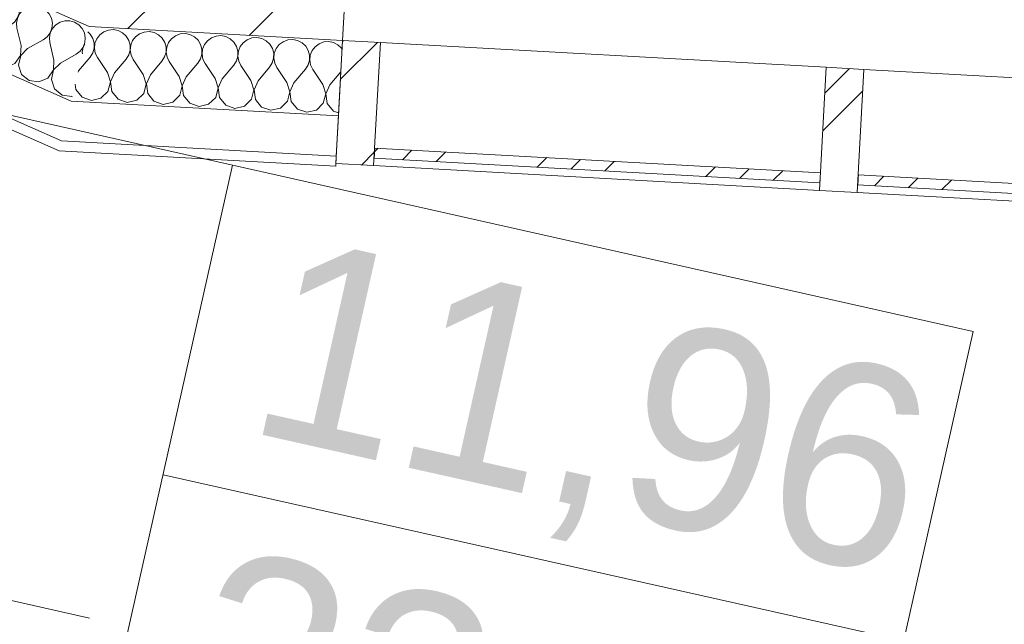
# Model space of a CAD drawing. Header units: millimetres. Extents: x -7213913 to -6930480, y 6129472 to 6353620.
# Tile 58 of 256: x -7196274 to -7194318, y 6156654 to 6157856. Entities that reach past the tile are written whole.
import ezdxf
from ezdxf.enums import TextEntityAlignment as Align

# ---------------------------------------------------------------- set-up
doc = ezdxf.new("R2010")
doc.units = ezdxf.units.MM
doc.header["$MEASUREMENT"] = 0
doc.set_wipeout_variables(frame=1)
doc.linetypes.add('Wipeout_Contour', pattern=[1000, 0, -1000])
for name, color, linetype in [('S - квартира_маркер.АР', 7, 'Continuous'), ('АР-Стены_внешние_.АР', 7, 'Continuous'), ('АР-Стены_Наружные ВИТРАЖ', 7, 'Continuous'), ('АР-Стены_Перегородки_межквартирные_200.АР', 7, 'Continuous'), ('АР-Чертеж-Размеры.АР', 7, 'Continuous')]:
    doc.layers.add(name, color=color, linetype=linetype)
for name, color, linetype, lineweight in [('S - квартира_маркер.АР_Ном._пера__1', 7, 'Continuous', 0), ('АР-Стены_внешние_.АР_Ном._пера__1', 7, 'Continuous', 0), ('АР-Стены_Наружные ВИТРАЖ_Ном._пера__120', 7, 'Continuous', 0), ('АР-Стены_Перегородки_межквартирные_200.АР_Ном._пера__1', 7, 'Continuous', 30), ('АР-Чертеж-Размеры.АР_Ном._пера__1', 7, 'Continuous', 0)]:
    doc.layers.add(name, color=color, linetype=linetype, lineweight=lineweight)
doc.styles.add('РЎР“Р•РќР•Р\xa0Р\x98Р\xa0_РЎРўР\x98Р›Р¬_3', font='GOST_Common.ttf')
doc.styles.add('РЎР“Р•РќР•Р\xa0Р\x98Р\xa0_РЎРўР\x98Р›Р¬_5', font='GOTHIC.TTF')
doc.styles.add('РЎР“Р•РќР•Р\xa0Р\x98Р\xa0_РЎРўР\x98Р›Р¬_6', font='GOTHICB.TTF')
doc.dimstyles.new('СГЕНЕРИР_СТИЛЬ__5', dxfattribs={"dimtxt": 200, "dimasz": 142.5, "dimexe": 0.18, "dimexo": 0.0625, "dimgap": 0, "dimtad": 1, "dimdec": 0, "dimzin": 0, "dimdsep": 46, "dimtxsty": 'РЎР“Р•РќР•Р\xa0Р\x98Р\xa0_РЎРўР\x98Р›Р¬_3', "dimblk": 'ARROWHEAD_6', "dimblk1": 'ARROWHEAD_6', "dimblk2": 'ARROWHEAD_6', "dimcen": 0.09, "dimse1": 1, "dimse2": 1, "dimclrd": 7, "dimclre": 7, "dimclrt": 7, "dimazin": 0, "dimtfac": 1, "dimtdec": 4, "dimtmove": 0, "dimatfit": 3, "dimfxl": 1, "dimtolj": 1, "dimtzin": 0, "dimarcsym": 0})
pattern_1 = [(45, (-6566190.34, 6562677.8), (-176.776695, 176.776695), []), (45, (-6566225.7, 6562713.15), (-176.776695, 176.776695), []), (45, (-6566261.05, 6562748.5), (-176.776695, 176.776695), [])]
pattern_2 = [(45, (-6566190.34, 6562677.8), (-127.279217, 127.279217), [])]

# ---------------------------------------------------------------- blocks, each defined once
blk = doc.blocks.new('labelLabPP_FlatE34FrameRed3d[107]_10', base_point=(-7197104, 6157256.7))
at = {"layer": 'S - квартира_маркер.АР_Ном._пера__1', "color": 7, "linetype": 'Continuous', "lineweight": 0}
for p, q in [((-7197055.6, 6157837.1), (-7194379.9, 6157236.2)), ((-7195851.4, 6157566.7), (-7196263.6, 6155731.2)), ((-7194379.9, 6157236.2), (-7194792.1, 6155400.7)), ((-7195989.5, 6156951.7), (-7194518, 6156621.2)), ((-7197183.7, 6156901.9), (-7196135.6, 6156666.5))]:
    blk.add_line(p, q, dxfattribs=at)
at = {"layer": 'S - квартира_маркер.АР_Ном._пера__1', "color": 7, "lineweight": 0}
for tag, height, style, p in [('TS_FLATNUMBER', 560, 'РЎР“Р•РќР•Р\xa0Р\x98Р\xa0_РЎРўР\x98Р›Р¬_6', (-7196021.7, 6157055.5)), ('TS_LIVING_ROOM_AREA', 400, 'РЎР“Р•РќР•Р\xa0Р\x98Р\xa0_РЎРўР\x98Р›Р¬_5', (-7194481.5, 6156941.5)), ('TS_POSTFIXNUMROOMS', 560, 'РЎР“Р•РќР•Р\xa0Р\x98Р\xa0_РЎРўР\x98Р›Р¬_6', (-7196197, 6156274.9)), ('TS_WITHOUTBALK', 400, 'РЎР“Р•РќР•Р\xa0Р\x98Р\xa0_РЎРўР\x98Р›Р¬_5', (-7194620.2, 6156323.6)), ('TS_ALLSQUARE', 400, 'РЎР“Р•РќР•Р\xa0Р\x98Р\xa0_РЎРўР\x98Р›Р¬_5', (-7194760.5, 6155699.2))]:
    blk.add_attdef(tag, text='', height=height, rotation=347.3417, dxfattribs=dict(at, style=style)).set_placement(p, align=Align.MIDDLE_RIGHT)
blk = doc.blocks.new('Навесная Стена_27_10', base_point=(-6566190.3, 6562677.8))
at = {"layer": 'АР-Стены_Наружные ВИТРАЖ_Ном._пера__120', "color": 7, "linetype": 'Continuous', "lineweight": 0, "flags": 128}
for points in [[(-7194671.7, 6157761.5), (-7195557.8, 6157810.5)], [(-7193535.8, 6157698.6), (-7194596.8, 6157757.3)], [(-7194685.2, 6157516.8), (-7195571.4, 6157565.9)], [(-7193549.4, 6157454), (-7194610.4, 6157512.7)]]:
    blk.add_lwpolyline(points, dxfattribs=at)
at = {"color": 254, "linetype": 'Wipeout_Contour', "lineweight": 0, "ltscale": 37880966.07852598}
blk.add_wipeout([(-7195570.6, 6157580.8), (-7194684.4, 6157531.8), (-7194683.3, 6157551.8), (-7195569.4, 6157600.8)], dxfattribs=at).dxf.layer = 'АР-Стены_Наружные ВИТРАЖ'
at = {"color": 254, "linetype": 'Wipeout_Contour', "lineweight": 0, "ltscale": 37877628.99157616}
blk.add_wipeout([(-7194609.5, 6157527.7), (-7193548.5, 6157469), (-7193547.4, 6157488.9), (-7194608.4, 6157547.6)], dxfattribs=at).dxf.layer = 'АР-Стены_Наружные ВИТРАЖ'
at = {"layer": 'АР-Стены_Наружные ВИТРАЖ', "linetype": 'Continuous', "lineweight": 0, "true_color": 0x000000}
h = blk.add_hatch(dxfattribs=at)
h.set_pattern_fill('АЛЮМИНИЙ_000A', color=18, style=0, pattern_type=2)
h.set_pattern_definition(pattern_1)
h.paths.add_polyline_path([(-7195570.6, 6157580.8), (-7194684.4, 6157531.8), (-7194683.3, 6157551.8), (-7195569.4, 6157600.8)])
h = blk.add_hatch(dxfattribs=at)
h.set_pattern_fill('АЛЮМИНИЙ_000A', color=18, style=0, pattern_type=2)
h.set_pattern_definition(pattern_1)
h.paths.add_polyline_path([(-7194609.5, 6157527.7), (-7193548.5, 6157469), (-7193547.4, 6157488.9), (-7194608.4, 6157547.6)])
at = {"layer": 'АР-Стены_Наружные ВИТРАЖ_Ном._пера__120', "color": 7, "linetype": 'Continuous', "lineweight": 0, "flags": 128}
for points in [[(-7195570.6, 6157580.8), (-7195569.4, 6157600.8), (-7194683.3, 6157551.8), (-7194684.4, 6157531.8)], [(-7194609.5, 6157527.7), (-7194608.4, 6157547.6), (-7193547.4, 6157488.9), (-7193548.5, 6157469)]]:
    blk.add_lwpolyline(points, close=True, dxfattribs=at)
at = {"color": 254, "linetype": 'Wipeout_Contour', "lineweight": 0, "ltscale": 37882732.34991529}
blk.add_wipeout([(-7195571.4, 6157565.9), (-7195557.8, 6157810.5), (-7195632.7, 6157814.6), (-7195646.3, 6157570)], dxfattribs=at).dxf.layer = 'АР-Стены_Наружные ВИТРАЖ'
at = {"color": 254, "linetype": 'Wipeout_Contour', "lineweight": 0, "ltscale": 37879673.46412234}
blk.add_wipeout([(-7194610.4, 6157512.7), (-7194596.8, 6157757.3), (-7194671.7, 6157761.5), (-7194685.2, 6157516.8)], dxfattribs=at).dxf.layer = 'АР-Стены_Наружные ВИТРАЖ'
at = {"layer": 'АР-Стены_Наружные ВИТРАЖ', "linetype": 'Continuous', "lineweight": 0, "true_color": 0x000000}
h = blk.add_hatch(dxfattribs=at)
h.set_pattern_fill('АЛЮМИНИЙ_000A', color=18, style=0, pattern_type=2)
h.set_pattern_definition(pattern_1)
h.paths.add_polyline_path([(-7195571.4, 6157565.9), (-7195557.8, 6157810.5), (-7195632.7, 6157814.6), (-7195646.3, 6157570)])
h = blk.add_hatch(dxfattribs=at)
h.set_pattern_fill('АЛЮМИНИЙ_000A', color=18, style=0, pattern_type=2)
h.set_pattern_definition(pattern_1)
h.paths.add_polyline_path([(-7194610.4, 6157512.7), (-7194596.8, 6157757.3), (-7194671.7, 6157761.5), (-7194685.2, 6157516.8)])
at = {"layer": 'АР-Стены_Наружные ВИТРАЖ_Ном._пера__120', "color": 7, "linetype": 'Continuous', "lineweight": 0, "flags": 128}
for points in [[(-7195571.4, 6157565.9), (-7195646.3, 6157570), (-7195632.7, 6157814.6), (-7195557.8, 6157810.5)], [(-7194610.4, 6157512.7), (-7194685.2, 6157516.8), (-7194671.7, 6157761.5), (-7194596.8, 6157757.3)]]:
    blk.add_lwpolyline(points, close=True, dxfattribs=at)
blk = doc.blocks.new('Стена_153_10', base_point=(-7196113, 6157941.4))
at = {"layer": 'АР-Стены_Перегородки_межквартирные_200.АР', "linetype": 'Continuous', "lineweight": 0, "true_color": 0x000000}
h = blk.add_hatch(dxfattribs=at)
h.set_pattern_fill('БЛОКИ_БЕТОННЫЕ_ЭФФЕКТИВН_28', color=18, style=0, pattern_type=2)
h.set_pattern_definition(pattern_2)
h.paths.add_polyline_path([(-7196136.7, 6157842.5), (-7195632.7, 6157814.6), (-7195621.7, 6158014.3), (-7196089.3, 6158040.2)])
at = {"layer": 'АР-Стены_Перегородки_межквартирные_200.АР_Ном._пера__1', "color": 7, "linetype": 'Continuous', "lineweight": 15, "flags": 128}
for points in [[(-7195621.7, 6158014.3), (-7196089.3, 6158040.2)], [(-7195632.7, 6157814.6), (-7195621.7, 6158014.3)], [(-7196136.7, 6157842.5), (-7195632.7, 6157814.6)]]:
    blk.add_lwpolyline(points, dxfattribs=at)
blk = doc.blocks.new('Стена_154_10', base_point=(-7196564.7, 6158140.2))
at = {"layer": 'АР-Стены_Перегородки_межквартирные_200.АР', "linetype": 'Continuous', "lineweight": 0, "true_color": 0x000000}
h = blk.add_hatch(dxfattribs=at)
h.set_pattern_fill('БЛОКИ_БЕТОННЫЕ_ЭФФЕКТИВН_28', color=18, style=0, pattern_type=2)
h.set_pattern_definition(pattern_2)
h.paths.add_polyline_path([(-7196605, 6158048.7), (-7196136.7, 6157842.5), (-7196089.3, 6158040.2), (-7196524.4, 6158231.8)])
at = {"layer": 'АР-Стены_Перегородки_межквартирные_200.АР_Ном._пера__1', "color": 7, "linetype": 'Continuous', "lineweight": 15, "flags": 128}
for points in [[(-7196524.4, 6158231.8), (-7196605, 6158048.7)], [(-7196089.3, 6158040.2), (-7196524.4, 6158231.8)], [(-7196605, 6158048.7), (-7196136.7, 6157842.5)]]:
    blk.add_lwpolyline(points, dxfattribs=at)
blk = doc.blocks.new('*X645', base_point=(-6566190.3, 6562677.8))
at = {"layer": 'АР-Стены_внешние_.АР_Ном._пера__1', "color": 7, "linetype": 'Continuous', "lineweight": 0}
for p, q in [((-7196607.9, 6158040.3), (-7196608.5, 6158040.9)), ((-7196603.5, 6158031.5), (-7196607.9, 6158040.3)), ((-7196601.7, 6158021.8), (-7196603.5, 6158031.5)), ((-7196586.4, 6158023.9), (-7196594.8, 6158018.7)), ((-7196576.9, 6158026.6), (-7196586.4, 6158023.9)), ((-7196567.1, 6158026.6), (-7196576.9, 6158026.6)), ((-7196557.6, 6158023.9), (-7196567.1, 6158026.6)), ((-7196549.2, 6158018.8), (-7196557.6, 6158023.9)), ((-7196606.1, 6158002.8), (-7196602.6, 6158012)), ((-7196601.4, 6158011.5), (-7196605.8, 6158002.7)), ((-7196602.6, 6158012), (-7196601.7, 6158021.8)), ((-7196594.8, 6158018.7), (-7196601.4, 6158011.5)), ((-7196542.6, 6158011.5), (-7196549.2, 6158018.8)), ((-7196538.2, 6158002.7), (-7196542.6, 6158011.5)), ((-7196635.1, 6157980.3), (-7196619.8, 6157988.9)), ((-7196619.8, 6157988.9), (-7196612, 6157994.9)), ((-7196612, 6157994.9), (-7196606.1, 6158002.8)), ((-7196605.8, 6158002.7), (-7196607.7, 6157993)), ((-7196607.7, 6157993), (-7196606.8, 6157983.2)), ((-7196536.3, 6157993), (-7196538.2, 6158002.7)), ((-7196537.2, 6157983.2), (-7196536.3, 6157993)), ((-7196529.4, 6157990), (-7196536.1, 6157982.7)), ((-7196521, 6157995.1), (-7196529.4, 6157990)), ((-7196511.6, 6157997.8), (-7196521, 6157995.1)), ((-7196501.7, 6157997.8), (-7196511.6, 6157997.8)), ((-7196492.2, 6157995.2), (-7196501.7, 6157997.8)), ((-7196483.8, 6157990), (-7196492.2, 6157995.2)), ((-7196477.2, 6157982.7), (-7196483.8, 6157990)), ((-7196598.7, 6157948.4), (-7196606.8, 6157983.2)), ((-7196554.5, 6157960.1), (-7196546.6, 6157966.1)), ((-7196546.6, 6157966.1), (-7196540.7, 6157974)), ((-7196540.5, 6157973.9), (-7196542.3, 6157964.2)), ((-7196540.7, 6157974), (-7196537.2, 6157983.2)), ((-7196536.1, 6157982.7), (-7196540.5, 6157973.9)), ((-7196472.8, 6157973.9), (-7196477.2, 6157982.7)), ((-7196470.9, 6157964.2), (-7196472.8, 6157973.9)), ((-7196455.7, 6157966.4), (-7196464, 6157961.2)), ((-7196446.2, 6157969.1), (-7196455.7, 6157966.4)), ((-7196436.3, 6157969.1), (-7196446.2, 6157969.1)), ((-7196426.9, 6157966.4), (-7196436.3, 6157969.1)), ((-7196418.5, 6157961.2), (-7196426.9, 6157966.4)), ((-7196599.6, 6157928.9), (-7196598.7, 6157948.4)), ((-7196585.6, 6157942.6), (-7196554.5, 6157960.1)), ((-7196542.3, 6157964.2), (-7196541.4, 6157954.4)), ((-7196533.3, 6157919.6), (-7196541.4, 6157954.4)), ((-7196481.3, 6157937.3), (-7196475.4, 6157945.2)), ((-7196475.1, 6157945.1), (-7196476.9, 6157935.4)), ((-7196475.4, 6157945.2), (-7196471.8, 6157954.4)), ((-7196470.7, 6157953.9), (-7196475.1, 6157945.1)), ((-7196471.8, 6157954.4), (-7196470.9, 6157964.2)), ((-7196464, 6157961.2), (-7196470.7, 6157953.9)), ((-7196411.8, 6157953.9), (-7196418.5, 6157961.2)), ((-7196407.4, 6157945.1), (-7196411.8, 6157953.9)), ((-7196405.6, 6157935.4), (-7196407.4, 6157945.1)), ((-7196610.7, 6157912.8), (-7196599.6, 6157928.9)), ((-7196599.3, 6157928.8), (-7196603.8, 6157909.7)), ((-7196585.6, 6157942.6), (-7196599.3, 6157928.8)), ((-7196520.2, 6157913.8), (-7196489.1, 6157931.3)), ((-7196489.1, 6157931.3), (-7196481.3, 6157937.3)), ((-7196476.9, 6157935.4), (-7196476, 6157925.6)), ((-7196467.9, 6157890.8), (-7196476, 6157925.6)), ((-7196410, 6157916.4), (-7196406.5, 6157925.6)), ((-7196406.5, 6157925.6), (-7196405.6, 6157935.4)), ((-7196398.7, 6157932.4), (-7196405.3, 6157925.1)), ((-7196390.3, 6157937.6), (-7196398.7, 6157932.4)), ((-7196380.8, 6157940.3), (-7196390.3, 6157937.6)), ((-7196371, 6157940.3), (-7196380.8, 6157940.3)), ((-7196361.5, 6157937.6), (-7196371, 6157940.3)), ((-7196353.1, 6157932.4), (-7196361.5, 6157937.6)), ((-7196346.4, 6157925.1), (-7196353.1, 6157932.4)), ((-7196662, 6157919.3), (-7196647.9, 6157907.6)), ((-7196647.9, 6157907.6), (-7196628.5, 6157904.9)), ((-7196628.5, 6157904.9), (-7196610.7, 6157912.8)), ((-7196603.8, 6157909.7), (-7196597.5, 6157891.3)), ((-7196534.2, 6157900.1), (-7196533.3, 6157919.6)), ((-7196520.2, 6157913.8), (-7196534, 6157900)), ((-7196423.7, 6157902.6), (-7196415.9, 6157908.5)), ((-7196415.9, 6157908.5), (-7196410, 6157916.4)), ((-7196409.7, 6157916.3), (-7196411.5, 6157906.6)), ((-7196411.5, 6157906.6), (-7196410.7, 6157896.8)), ((-7196405.3, 6157925.1), (-7196409.7, 6157916.3)), ((-7196342, 6157916.3), (-7196346.4, 6157925.1)), ((-7196340.2, 6157906.6), (-7196342, 6157916.3)), ((-7196341.1, 6157896.8), (-7196340.2, 6157906.6)), ((-7196324.9, 6157908.8), (-7196333.3, 6157903.6)), ((-7196315.4, 6157911.5), (-7196324.9, 6157908.8)), ((-7196305.6, 6157911.5), (-7196315.4, 6157911.5)), ((-7196296.1, 6157908.8), (-7196305.6, 6157911.5)), ((-7196287.7, 6157903.6), (-7196296.1, 6157908.8)), ((-7196597.5, 6157891.3), (-7196582.5, 6157878.8)), ((-7196545.3, 6157884), (-7196534.2, 6157900.1)), ((-7196534, 6157900), (-7196538.4, 6157881)), ((-7196468.9, 6157871.3), (-7196467.9, 6157890.8)), ((-7196454.9, 6157885), (-7196423.7, 6157902.6)), ((-7196402.6, 6157862), (-7196410.7, 6157896.8)), ((-7196350.5, 6157879.7), (-7196344.6, 6157887.6)), ((-7196344.3, 6157887.5), (-7196346.2, 6157877.8)), ((-7196344.6, 6157887.6), (-7196341.1, 6157896.8)), ((-7196339.9, 6157896.3), (-7196344.3, 6157887.5)), ((-7196333.3, 6157903.6), (-7196339.9, 6157896.3)), ((-7196281.1, 6157896.4), (-7196287.7, 6157903.6)), ((-7196276.7, 6157887.5), (-7196281.1, 6157896.4)), ((-7196274.8, 6157877.9), (-7196276.7, 6157887.5)), ((-7196582.5, 6157878.8), (-7196563.1, 6157876.1)), ((-7196563.1, 6157876.1), (-7196545.3, 6157884)), ((-7196538.4, 6157881), (-7196532.1, 6157862.5)), ((-7196479.9, 6157855.2), (-7196468.9, 6157871.3)), ((-7196468.6, 6157871.2), (-7196473, 6157852.2)), ((-7196454.9, 6157885), (-7196468.6, 6157871.2)), ((-7196389.5, 6157856.3), (-7196358.4, 6157873.8)), ((-7196358.4, 6157873.8), (-7196350.5, 6157879.7)), ((-7196346.2, 6157877.8), (-7196345.3, 6157868)), ((-7196337.2, 6157833.2), (-7196345.3, 6157868)), ((-7196279.2, 6157858.9), (-7196275.7, 6157868.1)), ((-7196274.6, 6157867.6), (-7196279, 6157858.7)), ((-7196275.7, 6157868.1), (-7196274.8, 6157877.9)), ((-7196267.9, 6157874.8), (-7196274.6, 6157867.6)), ((-7196259.5, 6157880), (-7196267.9, 6157874.8)), ((-7196250.1, 6157882.7), (-7196259.5, 6157880)), ((-7196240.2, 6157882.7), (-7196250.1, 6157882.7)), ((-7196230.7, 6157880), (-7196240.2, 6157882.7)), ((-7196222.4, 6157874.8), (-7196230.7, 6157880)), ((-7196215.7, 6157867.6), (-7196222.4, 6157874.8)), ((-7196211.3, 6157858.8), (-7196215.7, 6157867.6)), ((-7196532.1, 6157862.5), (-7196517.1, 6157850)), ((-7196517.1, 6157850), (-7196497.8, 6157847.3)), ((-7196497.8, 6157847.3), (-7196479.9, 6157855.2)), ((-7196473, 6157852.2), (-7196466.8, 6157833.7)), ((-7196403.5, 6157842.5), (-7196402.6, 6157862)), ((-7196389.5, 6157856.3), (-7196403.2, 6157842.4)), ((-7196293, 6157845), (-7196285.1, 6157851)), ((-7196285.1, 6157851), (-7196279.2, 6157858.9)), ((-7196279, 6157858.7), (-7196280.8, 6157849.1)), ((-7196280.8, 6157849.1), (-7196279.9, 6157839.2)), ((-7196209.5, 6157849.1), (-7196211.3, 6157858.8)), ((-7196210.3, 6157839.3), (-7196209.5, 6157849.1)), ((-7196194.2, 6157851.2), (-7196202.6, 6157846)), ((-7196184.7, 6157853.9), (-7196194.2, 6157851.2)), ((-7196174.8, 6157853.9), (-7196184.7, 6157853.9)), ((-7196165.4, 6157851.2), (-7196174.8, 6157853.9)), ((-7196157, 6157846.1), (-7196165.4, 6157851.2)), ((-7196466.8, 6157833.7), (-7196451.7, 6157821.2)), ((-7196414.5, 6157826.4), (-7196403.5, 6157842.5)), ((-7196403.2, 6157842.4), (-7196407.6, 6157823.4)), ((-7196338.1, 6157813.7), (-7196337.2, 6157833.2)), ((-7196324.1, 6157827.5), (-7196293, 6157845)), ((-7196271.8, 6157804.5), (-7196279.9, 6157839.2)), ((-7196219.8, 6157822.2), (-7196213.9, 6157830.1)), ((-7196213.6, 6157830), (-7196215.4, 6157820.3)), ((-7196213.9, 6157830.1), (-7196210.3, 6157839.3)), ((-7196209.2, 6157838.8), (-7196213.6, 6157830)), ((-7196202.6, 6157846), (-7196209.2, 6157838.8)), ((-7196150.3, 6157838.8), (-7196157, 6157846.1)), ((-7196145.9, 6157830), (-7196150.3, 6157838.8)), ((-7196144.1, 6157820.3), (-7196145.9, 6157830)), ((-7196451.7, 6157821.2), (-7196432.4, 6157818.6)), ((-7196432.4, 6157818.6), (-7196414.5, 6157826.4)), ((-7196407.6, 6157823.4), (-7196401.4, 6157804.9)), ((-7196349.2, 6157797.6), (-7196338.1, 6157813.7)), ((-7196337.9, 6157813.6), (-7196342.3, 6157794.6)), ((-7196324.1, 6157827.5), (-7196337.9, 6157813.6)), ((-7196258.7, 6157798.7), (-7196227.6, 6157816.2)), ((-7196227.6, 6157816.2), (-7196219.8, 6157822.2)), ((-7196215.4, 6157820.3), (-7196214.5, 6157810.5)), ((-7196206.4, 6157775.7), (-7196214.5, 6157810.5)), ((-7196148.5, 6157801.3), (-7196145, 6157810.5)), ((-7196145, 6157810.5), (-7196144.1, 6157820.3)), ((-7196401.4, 6157804.9), (-7196386.4, 6157792.5)), ((-7196386.4, 6157792.5), (-7196367, 6157789.8)), ((-7196367, 6157789.8), (-7196349.2, 6157797.6)), ((-7196342.3, 6157794.6), (-7196336, 6157776.1)), ((-7196272.8, 6157785), (-7196271.8, 6157804.5)), ((-7196258.7, 6157798.7), (-7196272.5, 6157784.8)), ((-7196162.2, 6157787.4), (-7196154.4, 6157793.4)), ((-7196154.4, 6157793.4), (-7196148.5, 6157801.3)), ((-7196148.2, 6157801.2), (-7196150.1, 6157791.5)), ((-7196150.1, 6157791.5), (-7196149.7, 6157788)), ((-7196145.1, 6157807.5), (-7196148.2, 6157801.2)), ((-7196336, 6157776.1), (-7196321, 6157763.7)), ((-7196301.7, 6157761), (-7196283.8, 6157768.9)), ((-7196283.8, 6157768.9), (-7196272.8, 6157785)), ((-7196272.5, 6157784.8), (-7196276.9, 6157765.8)), ((-7196207.4, 6157756.2), (-7196206.4, 6157775.7)), ((-7196193.4, 6157769.9), (-7196207.1, 6157756.1)), ((-7196193.4, 6157769.9), (-7196162.2, 6157787.4)), ((-7196321, 6157763.7), (-7196301.7, 6157761)), ((-7196276.9, 6157765.8), (-7196270.7, 6157747.3)), ((-7196218.4, 6157740.1), (-7196207.4, 6157756.2)), ((-7196207.1, 6157756.1), (-7196211.5, 6157737)), ((-7196270.7, 6157747.3), (-7196255.6, 6157734.9)), ((-7196255.6, 6157734.9), (-7196236.3, 6157732.2)), ((-7196236.3, 6157732.2), (-7196218.4, 6157740.1)), ((-7196211.5, 6157737), (-7196205.3, 6157718.6)), ((-7196205.3, 6157718.6), (-7196190.2, 6157706.1)), ((-7196190.2, 6157706.1), (-7196170.9, 6157703.4)), ((-7196170.9, 6157703.4), (-7196169.9, 6157703.9))]:
    blk.add_line(p, q, dxfattribs=at)
blk = doc.blocks.new('Стена_303_10', base_point=(-7196605, 6158048.7))
at = {"layer": 'АР-Стены_внешние_.АР_Ном._пера__1', "color": 7, "linetype": 'Continuous', "lineweight": 0}
for p, q in [((-7196665.5, 6157911.4), (-7196172.2, 6157694.2)), ((-7196697.7, 6157838.2), (-7196191.1, 6157615.2))]:
    blk.add_line(p, q, dxfattribs=at)
at = {"layer": 'АР-Стены_внешние_.АР_Ном._пера__1', "color": 7, "linetype": 'Continuous', "lineweight": 0, "flags": 128}
for points in [[(-7196665.5, 6157911.4), (-7196605, 6158048.7)], [(-7196136.7, 6157842.5), (-7196605, 6158048.7)], [(-7196697.7, 6157838.2), (-7196665.5, 6157911.4)], [(-7196705.8, 6157819.9), (-7196697.7, 6157838.2)], [(-7196705.8, 6157819.9), (-7196195.8, 6157595.4)]]:
    blk.add_lwpolyline(points, dxfattribs=at)
at = {"layer": 'АР-Стены_внешние_.АР', "color": 7, "lineweight": 0}
blk.add_blockref('*X645', (-6566190.3, 6562677.8), dxfattribs=at)
blk = doc.blocks.new('*X647', base_point=(-6566190.3, 6562677.8))
at = {"layer": 'АР-Стены_внешние_.АР_Ном._пера__1', "color": 7, "linetype": 'Continuous', "lineweight": 0}
for p, q in [((-7196134.1, 6157827.2), (-7196139.2, 6157831.9)), ((-7196107.5, 6157832), (-7196115.4, 6157826.1)), ((-7196098.2, 6157835.4), (-7196107.5, 6157832)), ((-7196088.4, 6157836.3), (-7196098.2, 6157835.4)), ((-7196078.7, 6157834.4), (-7196088.4, 6157836.3)), ((-7196070, 6157829.9), (-7196078.7, 6157834.4)), ((-7196062.7, 6157823.2), (-7196070, 6157829.9)), ((-7196036.1, 6157828), (-7196044.1, 6157822.2)), ((-7196026.9, 6157831.5), (-7196036.1, 6157828)), ((-7196017.1, 6157832.3), (-7196026.9, 6157831.5)), ((-7196007.4, 6157830.4), (-7196017.1, 6157832.3)), ((-7195998.6, 6157826), (-7196007.4, 6157830.4)), ((-7195955.6, 6157827.6), (-7195964.8, 6157824.1)), ((-7195945.8, 6157828.4), (-7195955.6, 6157827.6)), ((-7195936.1, 6157826.5), (-7195945.8, 6157828.4)), ((-7196128.9, 6157818.7), (-7196134.1, 6157827.2)), ((-7196126.3, 6157809.2), (-7196128.9, 6157818.7)), ((-7196126.4, 6157799.4), (-7196126.3, 6157809.2)), ((-7196125.1, 6157809.2), (-7196126.1, 6157799.4)), ((-7196121.4, 6157818.3), (-7196125.1, 6157809.2)), ((-7196115.4, 6157826.1), (-7196121.4, 6157818.3)), ((-7196057.6, 6157814.8), (-7196062.7, 6157823.2)), ((-7196055, 6157805.3), (-7196057.6, 6157814.8)), ((-7196050.1, 6157814.4), (-7196053.7, 6157805.2)), ((-7196044.1, 6157822.2), (-7196050.1, 6157814.4)), ((-7195991.4, 6157819.3), (-7195998.6, 6157826)), ((-7195986.3, 6157810.8), (-7195991.4, 6157819.3)), ((-7195983.7, 6157801.3), (-7195986.3, 6157810.8)), ((-7195978.8, 6157810.4), (-7195982.4, 6157801.3)), ((-7195972.7, 6157818.2), (-7195978.8, 6157810.4)), ((-7195964.8, 6157824.1), (-7195972.7, 6157818.2)), ((-7195927.3, 6157822), (-7195936.1, 6157826.5)), ((-7195920.1, 6157815.3), (-7195927.3, 6157822)), ((-7195915, 6157806.9), (-7195920.1, 6157815.3)), ((-7195901.4, 6157814.3), (-7195907.4, 6157806.5)), ((-7195893.5, 6157820.1), (-7195901.4, 6157814.3)), ((-7195884.3, 6157823.6), (-7195893.5, 6157820.1)), ((-7195874.5, 6157824.4), (-7195884.3, 6157823.6)), ((-7195864.8, 6157822.5), (-7195874.5, 6157824.4)), ((-7195856, 6157818.1), (-7195864.8, 6157822.5)), ((-7195848.8, 6157811.4), (-7195856, 6157818.1)), ((-7195843.7, 6157802.9), (-7195848.8, 6157811.4)), ((-7195830.1, 6157810.3), (-7195836.1, 6157802.5)), ((-7195822.2, 6157816.2), (-7195830.1, 6157810.3)), ((-7195813, 6157819.7), (-7195822.2, 6157816.2)), ((-7195803.1, 6157820.5), (-7195813, 6157819.7)), ((-7195793.5, 6157818.6), (-7195803.1, 6157820.5)), ((-7195784.7, 6157814.1), (-7195793.5, 6157818.6)), ((-7195777.5, 6157807.4), (-7195784.7, 6157814.1)), ((-7195750.9, 6157812.2), (-7195758.8, 6157806.4)), ((-7195741.6, 6157815.7), (-7195750.9, 6157812.2)), ((-7195731.8, 6157816.5), (-7195741.6, 6157815.7)), ((-7195722.2, 6157814.6), (-7195731.8, 6157816.5)), ((-7195713.4, 6157810.2), (-7195722.2, 6157814.6)), ((-7195706.1, 6157803.5), (-7195713.4, 6157810.2)), ((-7195679.5, 6157808.3), (-7195687.5, 6157802.4)), ((-7195670.3, 6157811.8), (-7195679.5, 6157808.3)), ((-7195660.5, 6157812.6), (-7195670.3, 6157811.8)), ((-7195650.8, 6157810.7), (-7195660.5, 6157812.6)), ((-7195642, 6157806.2), (-7195650.8, 6157810.7)), ((-7196134.4, 6157781.6), (-7196129.1, 6157789.9)), ((-7196129.1, 6157789.9), (-7196126.4, 6157799.4)), ((-7196126.1, 6157799.4), (-7196124.4, 6157789.7)), ((-7196124.4, 6157789.7), (-7196120.1, 6157780.8)), ((-7196057.8, 6157786), (-7196055.1, 6157795.4)), ((-7196055.1, 6157795.4), (-7196055, 6157805.3)), ((-7196053.7, 6157805.2), (-7196054.8, 6157795.4)), ((-7196054.8, 6157795.4), (-7196053.1, 6157785.7)), ((-7195986.5, 6157782), (-7195983.7, 6157791.5)), ((-7195983.7, 6157791.5), (-7195983.7, 6157801.3)), ((-7195982.4, 6157801.3), (-7195983.4, 6157791.5)), ((-7195983.4, 6157791.5), (-7195981.7, 6157781.8)), ((-7195912.3, 6157797.4), (-7195915, 6157806.9)), ((-7195912.4, 6157787.5), (-7195912.3, 6157797.4)), ((-7195911.1, 6157797.3), (-7195912.1, 6157787.5)), ((-7195907.4, 6157806.5), (-7195911.1, 6157797.3)), ((-7195841, 6157793.5), (-7195843.7, 6157802.9)), ((-7195841.1, 6157783.6), (-7195841, 6157793.5)), ((-7195839.8, 6157793.4), (-7195840.8, 6157783.6)), ((-7195836.1, 6157802.5), (-7195839.8, 6157793.4)), ((-7195772.3, 6157799), (-7195777.5, 6157807.4)), ((-7195769.7, 6157789.5), (-7195772.3, 6157799)), ((-7195769.8, 6157779.7), (-7195769.7, 6157789.5)), ((-7195768.5, 6157789.4), (-7195769.5, 6157779.6)), ((-7195764.8, 6157798.6), (-7195768.5, 6157789.4)), ((-7195758.8, 6157806.4), (-7195764.8, 6157798.6)), ((-7195701, 6157795.1), (-7195706.1, 6157803.5)), ((-7195698.4, 6157785.6), (-7195701, 6157795.1)), ((-7195693.5, 6157794.6), (-7195697.1, 6157785.5)), ((-7195687.5, 6157802.4), (-7195693.5, 6157794.6)), ((-7195634.8, 6157799.5), (-7195642, 6157806.2)), ((-7195633.7, 6157797.6), (-7195634.8, 6157799.5)), ((-7196157.3, 6157754.2), (-7196134.4, 6157781.6)), ((-7196100.3, 6157751.1), (-7196120.1, 6157780.8)), ((-7196086, 6157750.3), (-7196063, 6157777.6)), ((-7196063, 6157777.6), (-7196057.8, 6157786)), ((-7196053.1, 6157785.7), (-7196048.8, 6157776.8)), ((-7196029, 6157747.1), (-7196048.8, 6157776.8)), ((-7196014.7, 6157746.3), (-7195991.7, 6157773.7)), ((-7195991.7, 6157773.7), (-7195986.5, 6157782)), ((-7195981.7, 6157781.8), (-7195977.5, 6157772.9)), ((-7195957.6, 6157743.2), (-7195977.5, 6157772.9)), ((-7195943.4, 6157742.4), (-7195920.4, 6157769.7)), ((-7195920.4, 6157769.7), (-7195915.2, 6157778.1)), ((-7195915.2, 6157778.1), (-7195912.4, 6157787.5)), ((-7195912.1, 6157787.5), (-7195910.4, 6157777.8)), ((-7195910.4, 6157777.8), (-7195906.1, 6157768.9)), ((-7195886.3, 6157739.2), (-7195906.1, 6157768.9)), ((-7195849.1, 6157765.8), (-7195843.9, 6157774.1)), ((-7195843.9, 6157774.1), (-7195841.1, 6157783.6)), ((-7195840.8, 6157783.6), (-7195839.1, 6157773.9)), ((-7195839.1, 6157773.9), (-7195834.8, 6157765)), ((-7195777.8, 6157761.8), (-7195772.5, 6157770.2)), ((-7195772.5, 6157770.2), (-7195769.8, 6157779.7)), ((-7195769.5, 6157779.6), (-7195767.8, 6157769.9)), ((-7195767.8, 6157769.9), (-7195763.5, 6157761.1)), ((-7195701.2, 6157766.2), (-7195698.5, 6157775.7)), ((-7195698.5, 6157775.7), (-7195698.4, 6157785.6)), ((-7195697.1, 6157785.5), (-7195698.2, 6157775.7)), ((-7195698.2, 6157775.7), (-7195696.5, 6157766)), ((-7196157.3, 6157754.2), (-7196158.4, 6157752)), ((-7196094.3, 6157732.5), (-7196100.3, 6157751.1)), ((-7196086, 6157750.3), (-7196094, 6157732.5)), ((-7195872.1, 6157738.4), (-7195849.1, 6157765.8)), ((-7195815, 6157735.3), (-7195834.8, 6157765)), ((-7195800.7, 6157734.5), (-7195777.8, 6157761.8)), ((-7195743.7, 6157731.3), (-7195763.5, 6157761.1)), ((-7195729.4, 6157730.6), (-7195706.4, 6157757.9)), ((-7195706.4, 6157757.9), (-7195701.2, 6157766.2)), ((-7195696.5, 6157766), (-7195692.2, 6157757.1)), ((-7195672.4, 6157727.4), (-7195692.2, 6157757.1)), ((-7195658.1, 6157726.6), (-7195636.2, 6157752.7)), ((-7196099, 6157713.5), (-7196094.3, 6157732.5)), ((-7196094, 6157732.5), (-7196091.5, 6157713.1)), ((-7196023, 6157728.5), (-7196029, 6157747.1)), ((-7196014.7, 6157746.3), (-7196022.7, 6157728.5)), ((-7195951.7, 6157724.6), (-7195957.6, 6157743.2)), ((-7195943.4, 6157742.4), (-7195951.4, 6157724.6)), ((-7195880.3, 6157720.7), (-7195886.3, 6157739.2)), ((-7195872.1, 6157738.4), (-7195880.1, 6157720.6)), ((-7195809, 6157716.7), (-7195815, 6157735.3)), ((-7195800.7, 6157734.5), (-7195808.7, 6157716.7)), ((-7195737.7, 6157712.8), (-7195743.7, 6157731.3)), ((-7195729.4, 6157730.6), (-7195737.4, 6157712.7)), ((-7196164.2, 6157727.7), (-7196162.8, 6157717.1)), ((-7196162.8, 6157717.1), (-7196150.4, 6157702)), ((-7196112.9, 6157699.9), (-7196099, 6157713.5)), ((-7196091.5, 6157713.1), (-7196079.1, 6157698)), ((-7196027.7, 6157709.6), (-7196023, 6157728.5)), ((-7196022.7, 6157728.5), (-7196020.1, 6157709.2)), ((-7195956.3, 6157705.7), (-7195951.7, 6157724.6)), ((-7195951.4, 6157724.6), (-7195948.8, 6157705.2)), ((-7195885, 6157701.7), (-7195880.3, 6157720.7)), ((-7195880.1, 6157720.6), (-7195877.5, 6157701.3)), ((-7195813.7, 6157697.8), (-7195809, 6157716.7)), ((-7195808.7, 6157716.7), (-7195806.2, 6157697.3)), ((-7195742.4, 6157693.8), (-7195737.7, 6157712.8)), ((-7195737.4, 6157712.7), (-7195734.9, 6157693.4)), ((-7195666.4, 6157708.8), (-7195672.4, 6157727.4)), ((-7195658.1, 6157726.6), (-7195666.1, 6157708.8)), ((-7196150.4, 6157702), (-7196132, 6157695.6)), ((-7196132, 6157695.6), (-7196112.9, 6157699.9)), ((-7196079.1, 6157698), (-7196060.7, 6157691.7)), ((-7196060.7, 6157691.7), (-7196041.6, 6157695.9)), ((-7196041.6, 6157695.9), (-7196027.7, 6157709.6)), ((-7196020.1, 6157709.2), (-7196007.8, 6157694.1)), ((-7196007.8, 6157694.1), (-7195989.3, 6157687.7)), ((-7195989.3, 6157687.7), (-7195970.3, 6157692)), ((-7195970.3, 6157692), (-7195956.3, 6157705.7)), ((-7195948.8, 6157705.2), (-7195936.5, 6157690.1)), ((-7195899, 6157688), (-7195885, 6157701.7)), ((-7195877.5, 6157701.3), (-7195865.1, 6157686.2)), ((-7195827.6, 6157684.1), (-7195813.7, 6157697.8)), ((-7195806.2, 6157697.3), (-7195793.8, 6157682.2)), ((-7195756.3, 6157680.2), (-7195742.4, 6157693.8)), ((-7195734.9, 6157693.4), (-7195722.5, 6157678.3)), ((-7195671.1, 6157689.9), (-7195666.4, 6157708.8)), ((-7195666.1, 6157708.8), (-7195663.5, 6157689.5)), ((-7195936.5, 6157690.1), (-7195918, 6157683.8)), ((-7195918, 6157683.8), (-7195899, 6157688)), ((-7195865.1, 6157686.2), (-7195846.7, 6157679.8)), ((-7195846.7, 6157679.8), (-7195827.6, 6157684.1)), ((-7195793.8, 6157682.2), (-7195775.4, 6157675.9)), ((-7195775.4, 6157675.9), (-7195756.3, 6157680.2)), ((-7195722.5, 6157678.3), (-7195704.1, 6157671.9)), ((-7195704.1, 6157671.9), (-7195685, 6157676.2)), ((-7195685, 6157676.2), (-7195671.1, 6157689.9)), ((-7195663.5, 6157689.5), (-7195651.2, 6157674.3)), ((-7195651.2, 6157674.3), (-7195640.7, 6157670.7))]:
    blk.add_line(p, q, dxfattribs=at)
blk = doc.blocks.new('Стена_304_10', base_point=(-7196136.7, 6157842.5))
at = {"layer": 'АР-Стены_внешние_.АР_Ном._пера__1', "color": 7, "linetype": 'Continuous', "lineweight": 0}
for p, q in [((-7196172.2, 6157694.2), (-7195641, 6157664.9)), ((-7196191.1, 6157615.2), (-7195645.4, 6157585))]:
    blk.add_line(p, q, dxfattribs=at)
at = {"layer": 'АР-Стены_внешние_.АР_Ном._пера__1', "color": 7, "linetype": 'Continuous', "lineweight": 0, "flags": 128}
for points in [[(-7195632.7, 6157814.6), (-7196136.7, 6157842.5)], [(-7195641, 6157664.9), (-7195632.7, 6157814.6)], [(-7195645.4, 6157585), (-7195641, 6157664.9)], [(-7196195.8, 6157595.4), (-7195646.5, 6157565)], [(-7195646.5, 6157565), (-7195645.4, 6157585)]]:
    blk.add_lwpolyline(points, dxfattribs=at)
at = {"layer": 'АР-Стены_внешние_.АР', "color": 7, "lineweight": 0}
blk.add_blockref('*X647', (-6566190.3, 6562677.8), dxfattribs=at)
blk = doc.blocks.new('*D939', base_point=(-6566190.3, 6562677.8))
at = {"layer": 'АР-Чертеж-Размеры.АР_Ном._пера__1', "color": 7, "linetype": 'Continuous', "lineweight": 0, "transparency": 16777216}
for p, q in [((-7196570.9, 6158200.5), (-7196509.3, 6158474.9)), ((-7196450.5, 6158394.4), (-7196629.7, 6158281)), ((-7196649.9, 6158362.3), (-7196540.1, 6158337.7)), ((-7196540.1, 6158337.7), (-7195564.5, 6158118.6)), ((-7195595.3, 6157981.4), (-7195533.7, 6158255.8)), ((-7195654.1, 6158061.8), (-7195474.9, 6158175.3)), ((-7195564.5, 6158118.6), (-7195454.7, 6158093.9))]:
    blk.add_line(p, q, dxfattribs=at)
at = {"layer": 'АР-Чертеж-Размеры.АР_Ном._пера__1', "color": 7, "lineweight": 0, "transparency": 16777216, "insert": (-7196334, 6158332.4), "char_height": 200, "attachment_point": 7, "rotation": 347.3417, "style": 'РЎР“Р•РќР•Р\xa0Р\x98Р\xa0_РЎРўР\x98Р›Р¬_3'}
blk.add_mtext('\\A1;{\\pql;\\fGOST Common|b0|i0|c204|p0;\\W1.000000;1\xa0000}', dxfattribs=at)
blk = doc.blocks.new('ARROWHEAD_6')
at = {"color": 0, "linetype": 'Continuous', "lineweight": 0}
for p, q in [((-0.5, -0.5), (0.5, 0.5)), ((0, 0), (-1, 0))]:
    blk.add_line(p, q, dxfattribs=at)

msp = doc.modelspace()

# ---------------------------------------------------------------- block references
at = {"layer": 'S - квартира_маркер.АР', "color": 104, "linetype": 'Continuous', "lineweight": 15, "true_color": 0x029e21}
ref = msp.add_blockref('labelLabPP_FlatE34FrameRed3d[107]_10', (-7197104, 6157256.7), dxfattribs=at)
ref.add_attrib('TS_LIVING_ROOM_AREA', '11,96', dxfattribs={"layer": 'S - квартира_маркер.АР_Ном._пера__1', "color": 7, "lineweight": 0, "height": 400, "rotation": 347.3417, "style": 'РЎР“Р•РќР•Р\xa0Р\x98Р\xa0_РЎРўР\x98Р›Р¬_5'}).set_placement((-7194481.5, 6156941.5), align=Align.MIDDLE_RIGHT)
ref.add_attrib('TS_WITHOUTBALK', '33,68', dxfattribs={"layer": 'S - квартира_маркер.АР_Ном._пера__1', "color": 7, "lineweight": 0, "height": 400, "rotation": 347.3417, "style": 'РЎР“Р•РќР•Р\xa0Р\x98Р\xa0_РЎРўР\x98Р›Р¬_5'}).set_placement((-7194620.2, 6156323.6), align=Align.MIDDLE_RIGHT)
at = {"layer": 'АР-Стены_внешние_.АР', "color": 7, "lineweight": 0}
msp.add_blockref('Стена_303_10', (-7196605, 6158048.7), dxfattribs=at)
at = {"layer": 'АР-Стены_Перегородки_межквартирные_200.АР', "color": 7, "lineweight": 0}
msp.add_blockref('Стена_154_10', (-7196564.7, 6158140.2), dxfattribs=at)

# ---------------------------------------------------------------- next in the draw order: block references
at = {"layer": 'АР-Стены_Наружные ВИТРАЖ', "linetype": 'Continuous', "lineweight": 0}
msp.add_blockref('Навесная Стена_27_10', (-6566190.3, 6562677.8), dxfattribs=at)

# ---------------------------------------------------------------- next in the draw order: block references
at = {"layer": 'АР-Стены_внешние_.АР', "color": 7, "lineweight": 0}
msp.add_blockref('Стена_304_10', (-7196136.7, 6157842.5), dxfattribs=at)
at = {"layer": 'АР-Стены_Перегородки_межквартирные_200.АР', "color": 7, "lineweight": 0}
msp.add_blockref('Стена_153_10', (-7196113, 6157941.4), dxfattribs=at)

# ---------------------------------------------------------------- next in the draw order: dimensions: what is measured, and where the dimension line sits
at = {"layer": 'АР-Чертеж-Размеры.АР', "color": 7, "linetype": 'Continuous', "lineweight": 0}
dim = msp.add_linear_dim(base=(-7195564.5, 6158118.6), p1=(-7196711.2, 6157576), p2=(-7195735.5, 6157356.9), angle=347.3417, dimstyle='СГЕНЕРИР_СТИЛЬ__5', dxfattribs=at)
dim.commit()
dim.dimension.update_dxf_attribs({"geometry": '*D939', "text_midpoint": (-7195977.4, 6158354.8), "dimtype": 160, "text_rotation": 347.3417})

doc.saveas('drawing.dxf')
